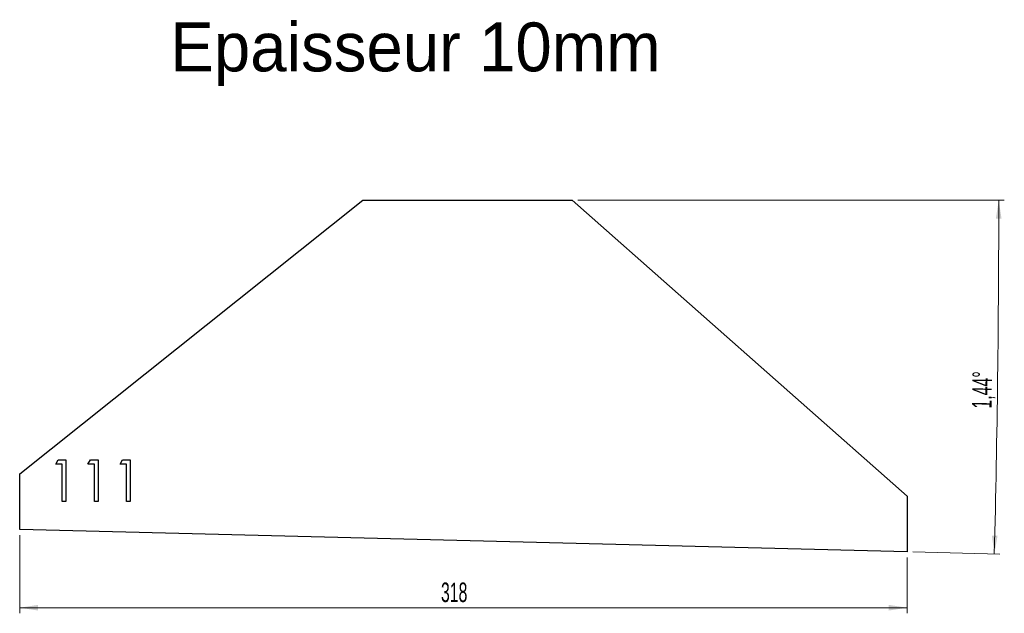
# Model space of a CAD drawing. Header units: millimetres. Extents: x 82 to 435, y 294 to 507.
import ezdxf

# ---------------------------------------------------------------- set-up
doc = ezdxf.new("R2010")
doc.units = ezdxf.units.MM
doc.header["$LTSCALE"] = 2
doc.styles.add('SLDTEXTSTYLE1', font='TXT', dxfattribs={"width": 0.605})
doc.dimstyles.new('SLDDIMSTYLE0', dxfattribs={"dimtxt": 7, "dimasz": 6.604, "dimexe": 0, "dimexo": 0.0625, "dimgap": 1.75, "dimtad": 1, "dimdec": 0, "dimrnd": 1e-09, "dimzin": 12, "dimdsep": 46, "dimtxsty": 'SLDTEXTSTYLE1', "dimsah": 1, "dimcen": 0.09, "dimadec": 0, "dimazin": 3, "dimtfac": 1, "dimtdec": 0, "dimtofl": 0, "dimtmove": 0, "dimatfit": 3, "dimfxl": 1, "dimfrac": 2, "dimtolj": 1, "dimtzin": 12, "dimarcsym": 0})
doc.dimstyles.new('SLDDIMSTYLE1', dxfattribs={"dimtxt": 7, "dimasz": 6.604, "dimexe": 0, "dimexo": 0.0625, "dimgap": 1.75, "dimtad": 1, "dimdec": 4, "dimlfac": 2, "dimzin": 12, "dimdsep": 46, "dimtxsty": 'SLDTEXTSTYLE1', "dimsah": 1, "dimcen": 0.09, "dimazin": 3, "dimtfac": 1, "dimtofl": 0, "dimtmove": 0, "dimatfit": 3, "dimfxl": 1, "dimfrac": 2, "dimtolj": 1, "dimtzin": 12, "dimarcsym": 0})

# ---------------------------------------------------------------- blocks, each defined once
blk = doc.blocks.new('_D')
at = {"color": 7, "linetype": 'Continuous', "lineweight": 0, "transparency": 16777216}
for p, q in [((82.36, 322.4), (82.36, 294.42)), ((400.11, 314.42), (400.11, 294.42)), ((82.36, 296.42), (400.11, 296.42))]:
    blk.add_line(p, q, dxfattribs=at)
at = {"color": 7, "linetype": 'Continuous', "lineweight": 18, "transparency": 16777216}
for points in [[(82.36, 296.42), (88.96, 295.4), (88.96, 297.44)], [(400.11, 296.42), (393.51, 297.44), (393.51, 295.4)]]:
    blk.add_solid(points, dxfattribs=at)
at = {"color": 7, "linetype": 'Continuous', "lineweight": 18, "transparency": 16777216, "insert": (233.21, 305.44), "char_height": 7, "attachment_point": 1, "style": 'SLDTEXTSTYLE1'}
blk.add_mtext('318', dxfattribs=at)
blk = doc.blocks.new('_D_1')
at = {"color": 7, "linetype": 'Continuous', "lineweight": 0, "transparency": 16777216}
for p, q in [((282.17, 442.31), (434.92, 442.31)), ((402.11, 316.37), (433.33, 315.58))]:
    blk.add_line(p, q, dxfattribs=at)
at = {"color": 7, "linetype": 'Continuous', "lineweight": 18, "transparency": 16777216}
blk.add_arc((-4610.2, 442.31), 5043.13, 358.56071, 0, dxfattribs=at)
for points in [[(432.92, 442.31), (431.9, 435.7), (433.93, 435.7)], [(431.33, 315.63), (432.51, 322.21), (430.48, 322.26)]]:
    blk.add_solid(points, dxfattribs=at)
at = {"color": 7, "linetype": 'Continuous', "lineweight": 18, "transparency": 16777216, "insert": (423.36, 367.8), "char_height": 7, "attachment_point": 1, "rotation": 89.2804, "style": 'SLDTEXTSTYLE1'}
blk.add_mtext('1,44°', dxfattribs=at)

msp = doc.modelspace()

# ---------------------------------------------------------------- linework, layer by layer
at = {"color": 7, "linetype": 'Continuous', "lineweight": 25}
for p, q in [((82.356534, 344.40304), (205.17079, 442.306561)), ((205.17079, 442.306561), (280.17079, 442.306561)), ((280.17079, 442.306561), (400.110441, 336.419273)), ((82.356534, 324.40304), (82.356534, 344.40304)), ((400.110441, 336.419273), (400.110441, 316.419273)), ((400.110441, 316.419273), (82.356534, 324.40304))]:
    msp.add_line(p, q, dxfattribs=at)
at = {"color": 1, "linetype": 'Continuous', "lineweight": 25}
for p, q in [((95.241149, 347.864578), (96.121558, 349.40304)), ((96.121558, 349.40304), (98.894995, 349.40304)), ((98.894995, 349.40304), (98.894995, 334.40304)), ((106.779611, 347.864578), (107.660019, 349.40304)), ((107.660019, 349.40304), (110.433457, 349.40304)), ((110.433457, 349.40304), (110.433457, 334.40304)), ((118.318072, 347.864578), (119.198481, 349.40304)), ((119.198481, 349.40304), (121.971918, 349.40304)), ((121.971918, 349.40304), (121.971918, 334.40304)), ((97.548841, 347.864578), (95.241149, 347.864578)), ((97.548841, 334.40304), (97.548841, 347.864578)), ((109.087303, 347.864578), (106.779611, 347.864578)), ((109.087303, 334.40304), (109.087303, 347.864578)), ((120.625764, 347.864578), (118.318072, 347.864578)), ((120.625764, 334.40304), (120.625764, 347.864578)), ((98.894995, 334.40304), (97.548841, 334.40304)), ((110.433457, 334.40304), (109.087303, 334.40304)), ((121.971918, 334.40304), (120.625764, 334.40304))]:
    msp.add_line(p, q, dxfattribs=at)

# ---------------------------------------------------------------- texts
at = {"insert": (136.279522, 505.955602), "char_height": 17.5, "attachment_point": 1}
msp.add_mtext_dynamic_manual_height_columns('Epaisseur 10mm', width=326.11141006, gutter_width=87.5, heights=[0], dxfattribs=at)

# ---------------------------------------------------------------- dimensions: what is measured, and where the dimension line sits
at = {"color": 7, "linetype": 'Continuous', "lineweight": 18}
dim = msp.add_angular_dim_2l(base=(432.525019, 378.965694), line1=((400.110441, 316.419273), (82.356534, 324.40304)), line2=((205.17079, 442.306561), (280.17079, 442.306561)), dimstyle='SLDDIMSTYLE1', dxfattribs=at)
dim.commit()
dim.dimension.update_dxf_attribs({"geometry": '_D_1', "text_midpoint": (432.525019, 378.965694), "dimtype": 162})
dim = msp.add_linear_dim(base=(400.110441, 296.419273), p1=(82.356534, 324.40304), p2=(400.110441, 316.419273), angle=0, dimstyle='SLDDIMSTYLE0', dxfattribs=at)
dim.commit()
dim.dimension.update_dxf_attribs({"geometry": '_D', "text_midpoint": (241.233487, 296.419273), "dimtype": 160})

doc.saveas('drawing.dxf')
